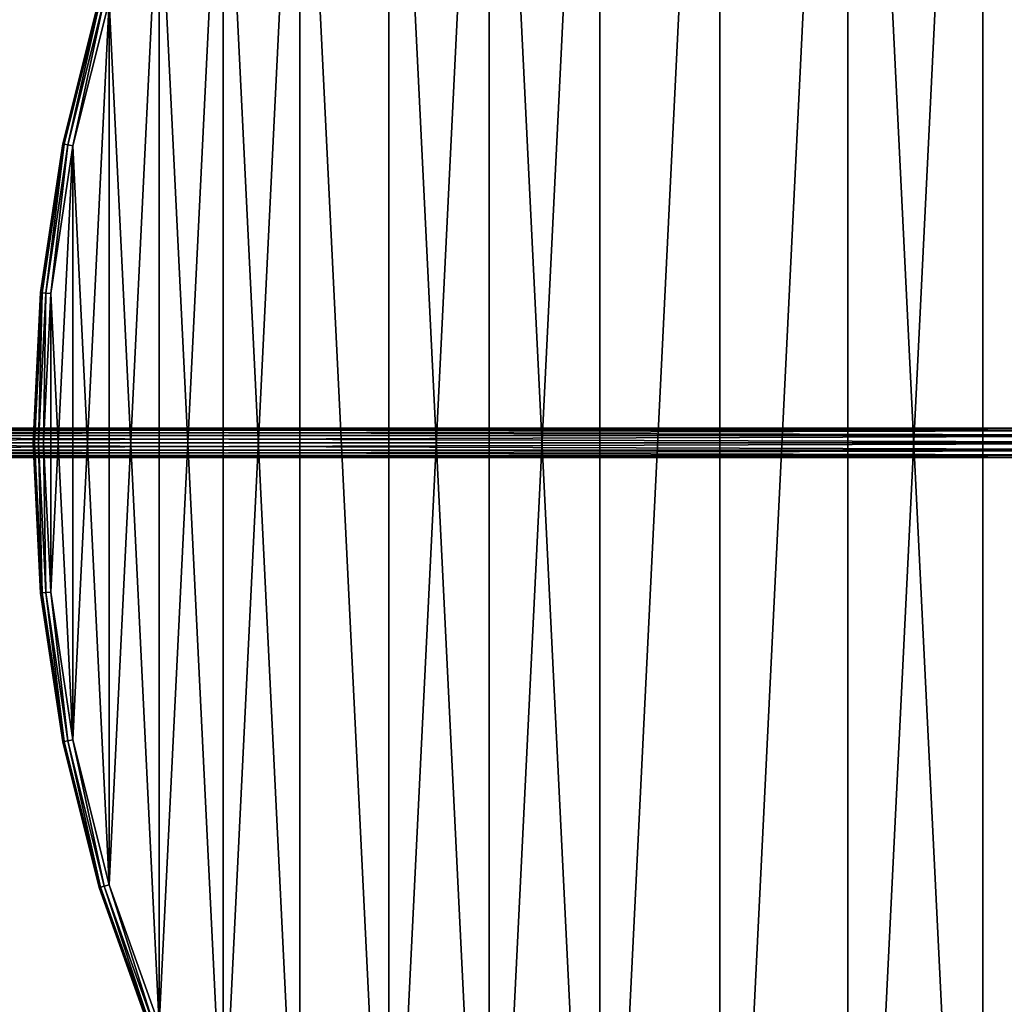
# Model space of a CAD drawing. Extents: x 8 to 508, y 15 to 514.
# Tile 32 of 256: x 107 to 203, y 210 to 306. Entities that reach past the tile are written whole.
import ezdxf

# ---------------------------------------------------------------- set-up
doc = ezdxf.new("R2010")
doc.units = 0
doc.layers.get('0').update_dxf_attribs({"color": 13, "linetype": 'CONTINUOUS'})

# ---------------------------------------------------------------- blocks, each defined once
blk = doc.blocks.new('GROUP_14')
for p, q in [((6.459, 193.543, 1), (2.882, 179.264, 1)), ((6.459, 193.543, 2), (2.882, 179.264, 2)), ((3.014, 179.237, 0.5), (6.587, 193.504, 0.5)), ((3.014, 179.237, 2.5), (6.587, 193.504, 2.5)), ((3.373, 179.166, 0.134), (6.938, 193.397, 0.134)), ((3.373, 179.166, 2.866), (6.938, 193.397, 2.866)), ((7.417, 193.252), (3.864, 179.068)), ((7.417, 193.252, 3), (3.864, 179.068, 3)), ((2.882, 179.264, 1), (0.722, 164.703, 1)), ((2.882, 179.264, 2), (0.722, 164.703, 2)), ((0.856, 164.689, 0.5), (3.014, 179.237, 0.5)), ((0.856, 164.689, 2.5), (3.014, 179.237, 2.5)), ((1.22, 164.654, 0.134), (3.373, 179.166, 0.134)), ((1.22, 164.654, 2.866), (3.373, 179.166, 2.866)), ((3.864, 179.068), (1.719, 164.604)), ((3.864, 179.068, 3), (1.719, 164.604, 3)), ((3.014, 179.237, 0.5), (2.882, 179.264, 1)), ((3.014, 179.237, 2.5), (2.882, 179.264, 2)), ((2.882, 179.264, 1), (2.882, 179.264, 2)), ((3.373, 179.166, 0.134), (3.014, 179.237, 0.5)), ((3.373, 179.166, 2.866), (3.014, 179.237, 2.5)), ((3.864, 179.068), (3.373, 179.166, 0.134)), ((3.864, 179.068, 3), (3.373, 179.166, 2.866)), ((0.722, 164.703, 1), (0, 150, 1)), ((0.722, 164.703, 2), (0, 150, 2)), ((0.134, 150, 0.5), (0.856, 164.689, 0.5)), ((0.134, 150, 2.5), (0.856, 164.689, 2.5)), ((0.501, 150, 0.134), (1.22, 164.654, 0.134)), ((0.501, 150, 2.866), (1.22, 164.654, 2.866)), ((0.856, 164.689, 0.5), (0.722, 164.703, 1)), ((0.856, 164.689, 2.5), (0.722, 164.703, 2)), ((0.722, 164.703, 1), (0.722, 164.703, 2)), ((1.22, 164.654, 0.134), (0.856, 164.689, 0.5)), ((1.22, 164.654, 2.866), (0.856, 164.689, 2.5)), ((1.719, 164.604), (1.001, 150)), ((1.719, 164.604, 3), (1.001, 150, 3)), ((1.719, 164.604), (1.22, 164.654, 0.134)), ((1.719, 164.604, 3), (1.22, 164.654, 2.866)), ((0, 150, 1), (0, 150, 2)), ((0, 150, 1), (0.722, 135.297, 1)), ((0, 150, 2), (0.722, 135.297, 2)), ((0.134, 150, 0.5), (0, 150, 1)), ((0.134, 150, 2.5), (0, 150, 2)), ((0.501, 150, 0.134), (0.134, 150, 0.5)), ((0.856, 135.311, 0.5), (0.134, 150, 0.5)), ((0.501, 150, 2.866), (0.134, 150, 2.5)), ((0.856, 135.311, 2.5), (0.134, 150, 2.5)), ((1.001, 150), (0.501, 150, 0.134)), ((1.22, 135.346, 0.134), (0.501, 150, 0.134)), ((1.001, 150, 3), (0.501, 150, 2.866)), ((1.22, 135.346, 2.866), (0.501, 150, 2.866)), ((1.001, 150), (1.719, 135.396)), ((1.001, 150, 3), (1.719, 135.396, 3)), ((0.856, 135.311, 0.5), (0.722, 135.297, 1)), ((0.856, 135.311, 2.5), (0.722, 135.297, 2)), ((0.722, 135.297, 1), (0.722, 135.297, 2)), ((0.722, 135.297, 1), (2.882, 120.736, 1)), ((2.882, 120.736, 2), (0.722, 135.297, 2)), ((1.22, 135.346, 0.134), (0.856, 135.311, 0.5)), ((1.22, 135.346, 2.866), (0.856, 135.311, 2.5)), ((3.014, 120.763, 0.5), (0.856, 135.311, 0.5)), ((3.014, 120.763, 2.5), (0.856, 135.311, 2.5)), ((1.719, 135.396), (1.22, 135.346, 0.134)), ((1.719, 135.396, 3), (1.22, 135.346, 2.866)), ((3.373, 120.834, 0.134), (1.22, 135.346, 0.134)), ((3.373, 120.834, 2.866), (1.22, 135.346, 2.866)), ((1.719, 135.396), (3.864, 120.932)), ((1.719, 135.396, 3), (3.864, 120.932, 3)), ((3.014, 120.763, 0.5), (2.882, 120.736, 1)), ((3.014, 120.763, 2.5), (2.882, 120.736, 2)), ((2.882, 120.736, 1), (2.882, 120.736, 2)), ((2.882, 120.736, 1), (6.459, 106.457, 1)), ((6.459, 106.457, 2), (2.882, 120.736, 2)), ((3.373, 120.834, 0.134), (3.014, 120.763, 0.5)), ((3.373, 120.834, 2.866), (3.014, 120.763, 2.5)), ((6.587, 106.496, 0.5), (3.014, 120.763, 0.5)), ((6.587, 106.496, 2.5), (3.014, 120.763, 2.5)), ((3.864, 120.932), (3.373, 120.834, 0.134)), ((3.864, 120.932, 3), (3.373, 120.834, 2.866)), ((6.938, 106.603, 0.134), (3.373, 120.834, 0.134)), ((6.938, 106.603, 2.866), (3.373, 120.834, 2.866)), ((3.864, 120.932), (7.417, 106.748)), ((3.864, 120.932, 3), (7.417, 106.748, 3)), ((6.587, 106.496, 0.5), (6.459, 106.457, 1)), ((6.587, 106.496, 2.5), (6.459, 106.457, 2)), ((6.459, 106.457, 1), (6.459, 106.457, 2)), ((6.459, 106.457, 1), (11.418, 92.597, 1)), ((11.418, 92.597, 2), (6.459, 106.457, 2)), ((6.938, 106.603, 0.134), (6.587, 106.496, 0.5)), ((6.938, 106.603, 2.866), (6.587, 106.496, 2.5)), ((11.542, 92.649, 0.5), (6.587, 106.496, 0.5)), ((11.542, 92.649, 2.5), (6.587, 106.496, 2.5)), ((7.417, 106.748), (6.938, 106.603, 0.134)), ((7.417, 106.748, 3), (6.938, 106.603, 2.866)), ((11.881, 92.789, 0.134), (6.938, 106.603, 0.134)), ((11.881, 92.789, 2.866), (6.938, 106.603, 2.866)), ((7.417, 106.748), (12.343, 92.981)), ((7.417, 106.748, 3), (12.343, 92.981, 3))]:
    blk.add_line(p, q)
mesh = blk.add_polyface()
corners = [(1.719, 164.604), (1.719, 135.396), (1.001, 150), (3.864, 179.068), (3.864, 120.932), (7.417, 193.252), (7.417, 106.748), (12.343, 207.019), (12.343, 92.981), (18.595, 220.238), (18.595, 79.762), (26.112, 232.779), (26.112, 67.221), (34.822, 55.476), (34.822, 244.524), (44.642, 255.358), (44.642, 44.642), (55.476, 265.178), (55.476, 34.822), (67.221, 273.888), (67.221, 26.112), (79.762, 281.405), (79.762, 18.595), (92.981, 287.657), (92.981, 12.343), (106.748, 7.417), (106.748, 292.583), (120.932, 3.864), (120.932, 296.136), (135.396, 298.281), (135.396, 1.719), (150, 298.999), (150, 1.001), (164.604, 298.281), (164.604, 1.719), (179.068, 3.864), (179.068, 296.136), (193.252, 292.583), (193.252, 7.417), (207.019, 287.657), (207.019, 12.343), (220.238, 18.595), (220.238, 281.405), (232.779, 273.888), (232.779, 26.112), (244.524, 265.178), (244.524, 34.822), (255.358, 255.358), (255.358, 44.642), (265.178, 244.524), (265.178, 55.476), (273.888, 232.779), (273.888, 67.221), (281.405, 220.238), (281.405, 79.762), (287.657, 207.019), (287.657, 92.981), (292.583, 193.252), (292.583, 106.748), (296.136, 179.068), (296.136, 120.932), (298.281, 164.604), (298.281, 135.396), (298.999, 150)]
mesh.append_faces([[corners[k] for k in face] for face in [(0, 1, 2), (62, 61, 63)]], dxfattribs={"vtx0": -1})
mesh.append_faces([[corners[k] for k in face] for face in [(1, 3, 4), (4, 5, 6), (6, 7, 8), (8, 9, 10), (10, 11, 12), (12, 11, 13), (13, 15, 16), (16, 17, 18), (18, 19, 20), (20, 21, 22), (22, 23, 24), (24, 23, 25), (25, 26, 27), (27, 29, 30), (30, 31, 32), (32, 33, 34), (34, 33, 35), (35, 37, 38), (38, 39, 40), (40, 39, 41), (41, 43, 44), (44, 45, 46), (46, 47, 48), (48, 49, 50), (50, 51, 52), (52, 53, 54), (54, 55, 56), (56, 57, 58), (58, 59, 60), (60, 61, 62)]], dxfattribs={"vtx0": -1, "vtx1": -1})
mesh.append_faces([[corners[k] for k in face] for face in [(1, 0, 3), (4, 3, 5), (6, 5, 7), (8, 7, 9), (10, 9, 11), (13, 11, 14), (13, 14, 15), (16, 15, 17), (18, 17, 19), (20, 19, 21), (22, 21, 23), (25, 23, 26), (27, 26, 28), (27, 28, 29), (30, 29, 31), (32, 31, 33), (35, 33, 36), (35, 36, 37), (38, 37, 39), (41, 39, 42), (41, 42, 43), (44, 43, 45), (46, 45, 47), (48, 47, 49), (50, 49, 51), (52, 51, 53), (54, 53, 55), (56, 55, 57), (58, 57, 59), (60, 59, 61)]], dxfattribs={"vtx0": -1, "vtx2": -1})
mesh = blk.add_polyface()
corners = [(1.719, 135.396, 3), (1.719, 164.604, 3), (1.001, 150, 3), (3.864, 120.932, 3), (3.864, 179.068, 3), (7.417, 106.748, 3), (7.417, 193.252, 3), (12.343, 92.981, 3), (12.343, 207.019, 3), (18.595, 79.762, 3), (18.595, 220.238, 3), (26.112, 67.221, 3), (26.112, 232.779, 3), (34.822, 55.476, 3), (34.822, 244.524, 3), (44.642, 44.642, 3), (44.642, 255.358, 3), (55.476, 34.822, 3), (55.476, 265.178, 3), (67.221, 273.888, 3), (67.221, 26.112, 3), (79.762, 281.405, 3), (79.762, 18.595, 3), (92.981, 12.343, 3), (92.981, 287.657, 3), (106.748, 7.417, 3), (106.748, 292.583, 3), (120.932, 3.864, 3), (120.932, 296.136, 3), (135.396, 1.719, 3), (135.396, 298.281, 3), (150, 298.999, 3), (150, 1.001, 3), (164.604, 1.719, 3), (164.604, 298.281, 3), (179.068, 3.864, 3), (179.068, 296.136, 3), (193.252, 7.417, 3), (193.252, 292.583, 3), (207.019, 287.657, 3), (207.019, 12.343, 3), (220.238, 18.595, 3), (220.238, 281.405, 3), (232.779, 26.112, 3), (232.779, 273.888, 3), (244.524, 34.822, 3), (244.524, 265.178, 3), (255.358, 44.642, 3), (255.358, 255.358, 3), (265.178, 55.476, 3), (265.178, 244.524, 3), (273.888, 67.221, 3), (273.888, 232.779, 3), (281.405, 220.238, 3), (281.405, 79.762, 3), (287.657, 92.981, 3), (287.657, 207.019, 3), (292.583, 106.748, 3), (292.583, 193.252, 3), (296.136, 120.932, 3), (296.136, 179.068, 3), (298.281, 135.396, 3), (298.281, 164.604, 3), (298.999, 150, 3)]
mesh.append_faces([[corners[k] for k in face] for face in [(0, 1, 2), (62, 61, 63)]], dxfattribs={"vtx0": -1})
mesh.append_faces([[corners[k] for k in face] for face in [(1, 3, 4), (4, 5, 6), (6, 7, 8), (8, 9, 10), (10, 11, 12), (12, 13, 14), (14, 15, 16), (16, 17, 18), (18, 17, 19), (19, 20, 21), (21, 23, 24), (24, 25, 26), (26, 27, 28), (28, 29, 30), (30, 29, 31), (31, 33, 34), (34, 35, 36), (36, 37, 38), (38, 37, 39), (39, 41, 42), (42, 43, 44), (44, 45, 46), (46, 47, 48), (48, 49, 50), (50, 51, 52), (52, 51, 53), (53, 55, 56), (56, 57, 58), (58, 59, 60), (60, 61, 62)]], dxfattribs={"vtx0": -1, "vtx1": -1})
mesh.append_faces([[corners[k] for k in face] for face in [(1, 0, 3), (4, 3, 5), (6, 5, 7), (8, 7, 9), (10, 9, 11), (12, 11, 13), (14, 13, 15), (16, 15, 17), (19, 17, 20), (21, 20, 22), (21, 22, 23), (24, 23, 25), (26, 25, 27), (28, 27, 29), (31, 29, 32), (31, 32, 33), (34, 33, 35), (36, 35, 37), (39, 37, 40), (39, 40, 41), (42, 41, 43), (44, 43, 45), (46, 45, 47), (48, 47, 49), (50, 49, 51), (53, 51, 54), (53, 54, 55), (56, 55, 57), (58, 57, 59), (60, 59, 61)]], dxfattribs={"vtx0": -1, "vtx2": -1})
mesh = blk.add_polyface()
corners = [(2.882, 179.264, 1), (6.587, 193.504, 0.5), (3.014, 179.237, 0.5), (6.459, 193.543, 1)]
mesh.append_faces([[corners[k] for k in face] for face in [(0, 1, 2), (1, 0, 3)]], dxfattribs={"vtx0": -1})
mesh = blk.add_polyface()
corners = [(6.587, 193.504, 2.5), (2.882, 179.264, 2), (3.014, 179.237, 2.5), (6.459, 193.543, 2)]
mesh.append_faces([[corners[k] for k in face] for face in [(0, 1, 2), (1, 0, 3)]], dxfattribs={"vtx0": -1})
mesh = blk.add_polyface()
corners = [(6.459, 193.543, 2), (2.882, 179.264, 1), (2.882, 179.264, 2), (6.459, 193.543, 1)]
mesh.append_faces([[corners[k] for k in face] for face in [(0, 1, 2), (1, 0, 3)]], dxfattribs={"vtx0": -1})
mesh = blk.add_polyface()
corners = [(6.587, 193.504, 0.5), (3.373, 179.166, 0.134), (3.014, 179.237, 0.5), (6.938, 193.397, 0.134)]
mesh.append_faces([[corners[k] for k in face] for face in [(0, 1, 2), (1, 0, 3)]], dxfattribs={"vtx0": -1})
mesh = blk.add_polyface()
corners = [(3.373, 179.166, 2.866), (6.587, 193.504, 2.5), (3.014, 179.237, 2.5), (6.938, 193.397, 2.866)]
mesh.append_faces([[corners[k] for k in face] for face in [(0, 1, 2), (1, 0, 3)]], dxfattribs={"vtx0": -1})
mesh = blk.add_polyface()
corners = [(6.938, 193.397, 0.134), (3.864, 179.068), (3.373, 179.166, 0.134), (7.417, 193.252)]
mesh.append_faces([[corners[k] for k in face] for face in [(0, 1, 2), (1, 0, 3)]], dxfattribs={"vtx0": -1})
mesh = blk.add_polyface()
corners = [(3.864, 179.068, 3), (6.938, 193.397, 2.866), (3.373, 179.166, 2.866), (7.417, 193.252, 3)]
mesh.append_faces([[corners[k] for k in face] for face in [(0, 1, 2), (1, 0, 3)]], dxfattribs={"vtx0": -1})
mesh = blk.add_polyface()
corners = [(0.722, 164.703, 1), (3.014, 179.237, 0.5), (0.856, 164.689, 0.5), (2.882, 179.264, 1)]
mesh.append_faces([[corners[k] for k in face] for face in [(0, 1, 2), (1, 0, 3)]], dxfattribs={"vtx0": -1})
mesh = blk.add_polyface()
corners = [(3.014, 179.237, 2.5), (0.722, 164.703, 2), (0.856, 164.689, 2.5), (2.882, 179.264, 2)]
mesh.append_faces([[corners[k] for k in face] for face in [(0, 1, 2), (1, 0, 3)]], dxfattribs={"vtx0": -1})
mesh = blk.add_polyface()
corners = [(2.882, 179.264, 2), (0.722, 164.703, 1), (0.722, 164.703, 2), (2.882, 179.264, 1)]
mesh.append_faces([[corners[k] for k in face] for face in [(0, 1, 2), (1, 0, 3)]], dxfattribs={"vtx0": -1})
mesh = blk.add_polyface()
corners = [(3.014, 179.237, 0.5), (1.22, 164.654, 0.134), (0.856, 164.689, 0.5), (3.373, 179.166, 0.134)]
mesh.append_faces([[corners[k] for k in face] for face in [(0, 1, 2), (1, 0, 3)]], dxfattribs={"vtx0": -1})
mesh = blk.add_polyface()
corners = [(1.22, 164.654, 2.866), (3.014, 179.237, 2.5), (0.856, 164.689, 2.5), (3.373, 179.166, 2.866)]
mesh.append_faces([[corners[k] for k in face] for face in [(0, 1, 2), (1, 0, 3)]], dxfattribs={"vtx0": -1})
mesh = blk.add_polyface()
corners = [(3.373, 179.166, 0.134), (1.719, 164.604), (1.22, 164.654, 0.134), (3.864, 179.068)]
mesh.append_faces([[corners[k] for k in face] for face in [(0, 1, 2), (1, 0, 3)]], dxfattribs={"vtx0": -1})
mesh = blk.add_polyface()
corners = [(1.719, 164.604, 3), (3.373, 179.166, 2.866), (1.22, 164.654, 2.866), (3.864, 179.068, 3)]
mesh.append_faces([[corners[k] for k in face] for face in [(0, 1, 2), (1, 0, 3)]], dxfattribs={"vtx0": -1})
mesh = blk.add_polyface()
corners = [(0.722, 164.703, 1), (0.134, 150, 0.5), (0, 150, 1), (0.856, 164.689, 0.5)]
mesh.append_faces([[corners[k] for k in face] for face in [(0, 1, 2), (1, 0, 3)]], dxfattribs={"vtx0": -1})
mesh = blk.add_polyface()
corners = [(0.856, 164.689, 2.5), (0, 150, 2), (0.134, 150, 2.5), (0.722, 164.703, 2)]
mesh.append_faces([[corners[k] for k in face] for face in [(0, 1, 2), (1, 0, 3)]], dxfattribs={"vtx0": -1})
mesh = blk.add_polyface()
corners = [(0.722, 164.703, 2), (0, 150, 1), (0, 150, 2), (0.722, 164.703, 1)]
mesh.append_faces([[corners[k] for k in face] for face in [(0, 1, 2), (1, 0, 3)]], dxfattribs={"vtx0": -1})
mesh = blk.add_polyface()
corners = [(0.856, 164.689, 0.5), (0.501, 150, 0.134), (0.134, 150, 0.5), (1.22, 164.654, 0.134)]
mesh.append_faces([[corners[k] for k in face] for face in [(0, 1, 2), (1, 0, 3)]], dxfattribs={"vtx0": -1})
mesh = blk.add_polyface()
corners = [(0.501, 150, 2.866), (0.856, 164.689, 2.5), (0.134, 150, 2.5), (1.22, 164.654, 2.866)]
mesh.append_faces([[corners[k] for k in face] for face in [(0, 1, 2), (1, 0, 3)]], dxfattribs={"vtx0": -1})
mesh = blk.add_polyface()
corners = [(1.22, 164.654, 0.134), (1.001, 150), (0.501, 150, 0.134), (1.719, 164.604)]
mesh.append_faces([[corners[k] for k in face] for face in [(0, 1, 2), (1, 0, 3)]], dxfattribs={"vtx0": -1})
mesh = blk.add_polyface()
corners = [(1.001, 150, 3), (1.22, 164.654, 2.866), (0.501, 150, 2.866), (1.719, 164.604, 3)]
mesh.append_faces([[corners[k] for k in face] for face in [(0, 1, 2), (1, 0, 3)]], dxfattribs={"vtx0": -1})
mesh = blk.add_polyface()
corners = [(0, 150, 2), (0.722, 135.297, 1), (0.722, 135.297, 2), (0, 150, 1)]
mesh.append_faces([[corners[k] for k in face] for face in [(0, 1, 2), (1, 0, 3)]], dxfattribs={"vtx0": -1})
mesh = blk.add_polyface()
corners = [(0, 150, 1), (0.856, 135.311, 0.5), (0.722, 135.297, 1), (0.134, 150, 0.5)]
mesh.append_faces([[corners[k] for k in face] for face in [(0, 1, 2), (1, 0, 3)]], dxfattribs={"vtx0": -1})
mesh = blk.add_polyface()
corners = [(0.856, 135.311, 2.5), (0, 150, 2), (0.722, 135.297, 2), (0.134, 150, 2.5)]
mesh.append_faces([[corners[k] for k in face] for face in [(0, 1, 2), (1, 0, 3)]], dxfattribs={"vtx0": -1})
mesh = blk.add_polyface()
corners = [(0.501, 150, 0.134), (0.856, 135.311, 0.5), (0.134, 150, 0.5), (1.22, 135.346, 0.134)]
mesh.append_faces([[corners[k] for k in face] for face in [(0, 1, 2), (1, 0, 3)]], dxfattribs={"vtx0": -1})
mesh = blk.add_polyface()
corners = [(0.856, 135.311, 2.5), (0.501, 150, 2.866), (0.134, 150, 2.5), (1.22, 135.346, 2.866)]
mesh.append_faces([[corners[k] for k in face] for face in [(0, 1, 2), (1, 0, 3)]], dxfattribs={"vtx0": -1})
mesh = blk.add_polyface()
corners = [(1.001, 150), (1.22, 135.346, 0.134), (0.501, 150, 0.134), (1.719, 135.396)]
mesh.append_faces([[corners[k] for k in face] for face in [(0, 1, 2), (1, 0, 3)]], dxfattribs={"vtx0": -1})
mesh = blk.add_polyface()
corners = [(1.22, 135.346, 2.866), (1.001, 150, 3), (0.501, 150, 2.866), (1.719, 135.396, 3)]
mesh.append_faces([[corners[k] for k in face] for face in [(0, 1, 2), (1, 0, 3)]], dxfattribs={"vtx0": -1})
mesh = blk.add_polyface()
corners = [(0.722, 135.297, 1), (3.014, 120.763, 0.5), (2.882, 120.736, 1), (0.856, 135.311, 0.5)]
mesh.append_faces([[corners[k] for k in face] for face in [(0, 1, 2), (1, 0, 3)]], dxfattribs={"vtx0": -1})
mesh = blk.add_polyface()
corners = [(3.014, 120.763, 2.5), (0.722, 135.297, 2), (2.882, 120.736, 2), (0.856, 135.311, 2.5)]
mesh.append_faces([[corners[k] for k in face] for face in [(0, 1, 2), (1, 0, 3)]], dxfattribs={"vtx0": -1})
mesh = blk.add_polyface()
corners = [(0.722, 135.297, 2), (2.882, 120.736, 1), (2.882, 120.736, 2), (0.722, 135.297, 1)]
mesh.append_faces([[corners[k] for k in face] for face in [(0, 1, 2), (1, 0, 3)]], dxfattribs={"vtx0": -1})
mesh = blk.add_polyface()
corners = [(1.22, 135.346, 0.134), (3.014, 120.763, 0.5), (0.856, 135.311, 0.5), (3.373, 120.834, 0.134)]
mesh.append_faces([[corners[k] for k in face] for face in [(0, 1, 2), (1, 0, 3)]], dxfattribs={"vtx0": -1})
mesh = blk.add_polyface()
corners = [(3.014, 120.763, 2.5), (1.22, 135.346, 2.866), (0.856, 135.311, 2.5), (3.373, 120.834, 2.866)]
mesh.append_faces([[corners[k] for k in face] for face in [(0, 1, 2), (1, 0, 3)]], dxfattribs={"vtx0": -1})
mesh = blk.add_polyface()
corners = [(1.719, 135.396), (3.373, 120.834, 0.134), (1.22, 135.346, 0.134), (3.864, 120.932)]
mesh.append_faces([[corners[k] for k in face] for face in [(0, 1, 2), (1, 0, 3)]], dxfattribs={"vtx0": -1})
mesh = blk.add_polyface()
corners = [(3.373, 120.834, 2.866), (1.719, 135.396, 3), (1.22, 135.346, 2.866), (3.864, 120.932, 3)]
mesh.append_faces([[corners[k] for k in face] for face in [(0, 1, 2), (1, 0, 3)]], dxfattribs={"vtx0": -1})
mesh = blk.add_polyface()
corners = [(2.882, 120.736, 1), (6.587, 106.496, 0.5), (6.459, 106.457, 1), (3.014, 120.763, 0.5)]
mesh.append_faces([[corners[k] for k in face] for face in [(0, 1, 2), (1, 0, 3)]], dxfattribs={"vtx0": -1})
mesh = blk.add_polyface()
corners = [(6.587, 106.496, 2.5), (2.882, 120.736, 2), (6.459, 106.457, 2), (3.014, 120.763, 2.5)]
mesh.append_faces([[corners[k] for k in face] for face in [(0, 1, 2), (1, 0, 3)]], dxfattribs={"vtx0": -1})
mesh = blk.add_polyface()
corners = [(2.882, 120.736, 2), (6.459, 106.457, 1), (6.459, 106.457, 2), (2.882, 120.736, 1)]
mesh.append_faces([[corners[k] for k in face] for face in [(0, 1, 2), (1, 0, 3)]], dxfattribs={"vtx0": -1})
mesh = blk.add_polyface()
corners = [(3.373, 120.834, 0.134), (6.587, 106.496, 0.5), (3.014, 120.763, 0.5), (6.938, 106.603, 0.134)]
mesh.append_faces([[corners[k] for k in face] for face in [(0, 1, 2), (1, 0, 3)]], dxfattribs={"vtx0": -1})
mesh = blk.add_polyface()
corners = [(6.587, 106.496, 2.5), (3.373, 120.834, 2.866), (3.014, 120.763, 2.5), (6.938, 106.603, 2.866)]
mesh.append_faces([[corners[k] for k in face] for face in [(0, 1, 2), (1, 0, 3)]], dxfattribs={"vtx0": -1})
mesh = blk.add_polyface()
corners = [(3.864, 120.932), (6.938, 106.603, 0.134), (3.373, 120.834, 0.134), (7.417, 106.748)]
mesh.append_faces([[corners[k] for k in face] for face in [(0, 1, 2), (1, 0, 3)]], dxfattribs={"vtx0": -1})
mesh = blk.add_polyface()
corners = [(6.938, 106.603, 2.866), (3.864, 120.932, 3), (3.373, 120.834, 2.866), (7.417, 106.748, 3)]
mesh.append_faces([[corners[k] for k in face] for face in [(0, 1, 2), (1, 0, 3)]], dxfattribs={"vtx0": -1})
mesh = blk.add_polyface()
corners = [(6.459, 106.457, 1), (11.542, 92.649, 0.5), (11.418, 92.597, 1), (6.587, 106.496, 0.5)]
mesh.append_faces([[corners[k] for k in face] for face in [(0, 1, 2), (1, 0, 3)]], dxfattribs={"vtx0": -1})
mesh = blk.add_polyface()
corners = [(11.542, 92.649, 2.5), (6.459, 106.457, 2), (11.418, 92.597, 2), (6.587, 106.496, 2.5)]
mesh.append_faces([[corners[k] for k in face] for face in [(0, 1, 2), (1, 0, 3)]], dxfattribs={"vtx0": -1})
mesh = blk.add_polyface()
corners = [(6.459, 106.457, 2), (11.418, 92.597, 1), (11.418, 92.597, 2), (6.459, 106.457, 1)]
mesh.append_faces([[corners[k] for k in face] for face in [(0, 1, 2), (1, 0, 3)]], dxfattribs={"vtx0": -1})
mesh = blk.add_polyface()
corners = [(6.938, 106.603, 0.134), (11.542, 92.649, 0.5), (6.587, 106.496, 0.5), (11.881, 92.789, 0.134)]
mesh.append_faces([[corners[k] for k in face] for face in [(0, 1, 2), (1, 0, 3)]], dxfattribs={"vtx0": -1})
mesh = blk.add_polyface()
corners = [(11.542, 92.649, 2.5), (6.938, 106.603, 2.866), (6.587, 106.496, 2.5), (11.881, 92.789, 2.866)]
mesh.append_faces([[corners[k] for k in face] for face in [(0, 1, 2), (1, 0, 3)]], dxfattribs={"vtx0": -1})
mesh = blk.add_polyface()
corners = [(7.417, 106.748), (11.881, 92.789, 0.134), (6.938, 106.603, 0.134), (12.343, 92.981)]
mesh.append_faces([[corners[k] for k in face] for face in [(0, 1, 2), (1, 0, 3)]], dxfattribs={"vtx0": -1})
mesh = blk.add_polyface()
corners = [(11.881, 92.789, 2.866), (7.417, 106.748, 3), (6.938, 106.603, 2.866), (12.343, 92.981, 3)]
mesh.append_faces([[corners[k] for k in face] for face in [(0, 1, 2), (1, 0, 3)]], dxfattribs={"vtx0": -1})
blk = doc.blocks.new('COMPONENT_3')
for p, q in [((5.02, 2.142, 0.219), (228.826, 2.142, 114.67)), ((5.043, 2.665, 0.818), (228.588, 2.665, 115.135)), ((5.075, 2.856, 1.636), (228.263, 2.856, 115.771)), ((5.106, 2.665, 2.454), (227.938, 2.665, 116.407)), ((5.129, 2.142, 3.053), (227.7, 2.142, 116.872)), ((5.012, 1.428), (228.913, 1.428, 114.5)), ((5.137, 1.428, 3.272), (227.613, 1.428, 117.043)), ((228.826, 0.714, 114.67), (5.02, 0.714, 0.219)), ((5.043, 0.191, 0.818), (228.588, 0.191, 115.135)), ((5.075, 0, 1.636), (228.263, 0, 115.771)), ((5.106, 0.191, 2.454), (227.938, 0.191, 116.407)), ((5.129, 0.714, 3.053), (227.7, 0.714, 116.872))]:
    blk.add_line(p, q)
mesh = blk.add_polyface()
corners = [(5.02, 2.142, 0.219), (228.913, 1.428, 114.5), (5.012, 1.428), (228.826, 2.142, 114.67)]
mesh.append_faces([[corners[k] for k in face] for face in [(0, 1, 2), (1, 0, 3)]], dxfattribs={"vtx0": -1})
mesh = blk.add_polyface()
corners = [(5.043, 2.665, 0.818), (228.826, 2.142, 114.67), (5.02, 2.142, 0.219), (228.588, 2.665, 115.135)]
mesh.append_faces([[corners[k] for k in face] for face in [(0, 1, 2), (1, 0, 3)]], dxfattribs={"vtx0": -1})
mesh = blk.add_polyface()
corners = [(5.075, 2.856, 1.636), (228.588, 2.665, 115.135), (5.043, 2.665, 0.818), (228.263, 2.856, 115.771)]
mesh.append_faces([[corners[k] for k in face] for face in [(0, 1, 2), (1, 0, 3)]], dxfattribs={"vtx0": -1})
mesh = blk.add_polyface()
corners = [(5.106, 2.665, 2.454), (228.263, 2.856, 115.771), (5.075, 2.856, 1.636), (227.938, 2.665, 116.407)]
mesh.append_faces([[corners[k] for k in face] for face in [(0, 1, 2), (1, 0, 3)]], dxfattribs={"vtx0": -1})
mesh = blk.add_polyface()
corners = [(5.129, 2.142, 3.053), (227.938, 2.665, 116.407), (5.106, 2.665, 2.454), (227.7, 2.142, 116.872)]
mesh.append_faces([[corners[k] for k in face] for face in [(0, 1, 2), (1, 0, 3)]], dxfattribs={"vtx0": -1})
mesh = blk.add_polyface()
corners = [(5.137, 1.428, 3.272), (227.7, 2.142, 116.872), (5.129, 2.142, 3.053), (227.613, 1.428, 117.043)]
mesh.append_faces([[corners[k] for k in face] for face in [(0, 1, 2), (1, 0, 3)]], dxfattribs={"vtx0": -1})
mesh = blk.add_polyface()
corners = [(228.913, 1.428, 114.5), (5.02, 0.714, 0.219), (5.012, 1.428), (228.826, 0.714, 114.67)]
mesh.append_faces([[corners[k] for k in face] for face in [(0, 1, 2), (1, 0, 3)]], dxfattribs={"vtx0": -1})
mesh = blk.add_polyface()
corners = [(227.7, 0.714, 116.872), (5.137, 1.428, 3.272), (5.129, 0.714, 3.053), (227.613, 1.428, 117.043)]
mesh.append_faces([[corners[k] for k in face] for face in [(0, 1, 2), (1, 0, 3)]], dxfattribs={"vtx0": -1})
mesh = blk.add_polyface()
corners = [(228.826, 0.714, 114.67), (5.043, 0.191, 0.818), (5.02, 0.714, 0.219), (228.588, 0.191, 115.135)]
mesh.append_faces([[corners[k] for k in face] for face in [(0, 1, 2), (1, 0, 3)]], dxfattribs={"vtx0": -1})
mesh = blk.add_polyface()
corners = [(228.588, 0.191, 115.135), (5.075, 0, 1.636), (5.043, 0.191, 0.818), (228.263, 0, 115.771)]
mesh.append_faces([[corners[k] for k in face] for face in [(0, 1, 2), (1, 0, 3)]], dxfattribs={"vtx0": -1})
mesh = blk.add_polyface()
corners = [(228.263, 0, 115.771), (5.106, 0.191, 2.454), (5.075, 0, 1.636), (227.938, 0.191, 116.407)]
mesh.append_faces([[corners[k] for k in face] for face in [(0, 1, 2), (1, 0, 3)]], dxfattribs={"vtx0": -1})
mesh = blk.add_polyface()
corners = [(227.938, 0.191, 116.407), (5.129, 0.714, 3.053), (5.106, 0.191, 2.454), (227.7, 0.714, 116.872)]
mesh.append_faces([[corners[k] for k in face] for face in [(0, 1, 2), (1, 0, 3)]], dxfattribs={"vtx0": -1})
blk = doc.blocks.new('GROUP_23')
blk.add_blockref('COMPONENT_3', (0, 246.422))
blk = doc.blocks.new('GROUP_6')
blk.add_circle((300, 300, -12), 300)
blk = doc.blocks.new('GROUP_13')
blk.add_circle((300, 300, 4), 300)
mesh = blk.add_polyface()
corners = [(1.44, 270.59, 4), (1.44, 329.41, 4), (0, 300, 4), (5.76, 241.47, 4), (4, 300, 4), (5.42, 270.99, 4), (9.69, 242.25, 4), (12.92, 212.91, 4), (16.74, 214.08, 4), (22.84, 185.19, 4), (26.53, 186.72, 4), (35.42, 158.58, 4), (38.95, 160.47, 4), (50.56, 133.33, 4), (53.88, 135.55, 4), (68.1, 109.68, 4), (71.19, 112.22, 4), (87.87, 87.87, 4), (90.69, 90.69, 4), (109.68, 68.1, 4), (112.22, 71.19, 4), (133.33, 50.56, 4), (135.55, 53.88, 4), (158.58, 35.42, 4), (160.47, 38.95, 4), (185.19, 22.84, 4), (186.72, 26.53, 4), (212.91, 12.92, 4), (214.08, 16.74, 4), (241.47, 5.76, 4), (242.25, 9.69, 4), (270.59, 1.44, 4), (270.99, 5.42, 4), (300, 0, 4), (300, 4, 4), (329.41, 1.44, 4), (329.01, 5.42, 4), (357.75, 9.69, 4), (358.53, 5.76, 4), (385.92, 16.74, 4), (387.09, 12.92, 4), (413.28, 26.53, 4), (414.81, 22.84, 4), (439.53, 38.95, 4), (441.42, 35.42, 4), (464.45, 53.88, 4), (466.67, 50.56, 4), (487.78, 71.19, 4), (490.32, 68.1, 4), (509.31, 90.69, 4), (512.13, 87.87, 4), (528.81, 112.22, 4), (531.9, 109.68, 4), (546.12, 135.55, 4), (549.44, 133.33, 4), (561.05, 160.47, 4), (564.58, 158.58, 4), (573.47, 186.72, 4), (577.16, 185.19, 4), (583.26, 214.08, 4), (587.08, 212.91, 4), (590.31, 242.25, 4), (594.24, 241.47, 4), (594.58, 270.99, 4), (598.56, 270.59, 4), (596, 300, 4), (5.76, 358.53, 4), (5.42, 329.01, 4), (9.69, 357.75, 4), (12.92, 387.09, 4), (16.74, 385.92, 4), (22.84, 414.81, 4), (26.53, 413.28, 4), (35.42, 441.42, 4), (38.95, 439.53, 4), (50.56, 466.67, 4), (53.88, 464.45, 4), (68.1, 490.32, 4), (71.19, 487.78, 4), (87.87, 512.13, 4), (90.69, 509.31, 4), (109.68, 531.9, 4), (112.22, 528.81, 4), (133.33, 549.44, 4), (135.55, 546.12, 4), (158.58, 564.58, 4), (160.47, 561.05, 4), (185.19, 577.16, 4), (186.72, 573.47, 4), (212.91, 587.08, 4), (214.08, 583.26, 4), (241.47, 594.24, 4), (242.25, 590.31, 4), (270.59, 598.56, 4), (270.99, 594.58, 4), (300, 600, 4), (300, 596, 4), (329.01, 594.58, 4), (329.41, 598.56, 4), (357.75, 590.31, 4), (358.53, 594.24, 4), (385.92, 583.26, 4), (387.09, 587.08, 4), (413.28, 573.47, 4), (414.81, 577.16, 4), (439.53, 561.05, 4), (441.42, 564.58, 4), (464.45, 546.12, 4), (466.67, 549.44, 4), (487.78, 528.81, 4), (490.32, 531.9, 4), (509.31, 509.31, 4), (512.13, 512.13, 4), (528.81, 487.78, 4), (531.9, 490.32, 4), (546.12, 464.45, 4), (549.44, 466.67, 4), (561.05, 439.53, 4), (564.58, 441.42, 4), (573.47, 413.28, 4), (577.16, 414.81, 4), (583.26, 385.92, 4), (587.08, 387.09, 4), (590.31, 357.75, 4), (594.24, 358.53, 4), (594.58, 329.01, 4), (598.56, 329.41, 4), (600, 300, 4)]
mesh.append_faces([[corners[k] for k in face] for face in [(0, 1, 2), (126, 64, 127)]], dxfattribs={"vtx0": -1})
mesh.append_faces([[corners[k] for k in face] for face in [(4, 3, 5), (5, 3, 6), (6, 7, 8), (8, 9, 10), (10, 11, 12), (12, 13, 14), (14, 15, 16), (16, 17, 18), (18, 19, 20), (20, 21, 22), (22, 23, 24), (24, 25, 26), (26, 27, 28), (28, 29, 30), (30, 31, 32), (32, 33, 34), (34, 35, 36), (36, 35, 37), (37, 38, 39), (39, 40, 41), (41, 42, 43), (43, 44, 45), (45, 46, 47), (47, 48, 49), (49, 50, 51), (51, 52, 53), (53, 54, 55), (55, 56, 57), (57, 58, 59), (59, 60, 61), (61, 62, 63), (63, 64, 65), (66, 68, 69), (69, 70, 71), (71, 72, 73), (73, 74, 75), (75, 76, 77), (77, 78, 79), (79, 80, 81), (81, 82, 83), (83, 84, 85), (85, 86, 87), (87, 88, 89), (89, 90, 91), (91, 92, 93), (93, 94, 95), (95, 97, 98), (98, 99, 100), (100, 101, 102), (102, 103, 104), (104, 105, 106), (106, 107, 108), (108, 109, 110), (110, 111, 112), (112, 113, 114), (114, 115, 116), (116, 117, 118), (118, 119, 120), (120, 121, 122), (122, 123, 124), (124, 125, 126)]], dxfattribs={"vtx0": -1, "vtx1": -1})
mesh.append_faces([[corners[k] for k in face] for face in [(1, 3, 4), (126, 65, 64)]], dxfattribs={"vtx0": -1, "vtx1": -1, "vtx2": -1})
mesh.append_faces([[corners[k] for k in face] for face in [(1, 0, 3), (6, 3, 7), (8, 7, 9), (10, 9, 11), (12, 11, 13), (14, 13, 15), (16, 15, 17), (18, 17, 19), (20, 19, 21), (22, 21, 23), (24, 23, 25), (26, 25, 27), (28, 27, 29), (30, 29, 31), (32, 31, 33), (34, 33, 35), (37, 35, 38), (39, 38, 40), (41, 40, 42), (43, 42, 44), (45, 44, 46), (47, 46, 48), (49, 48, 50), (51, 50, 52), (53, 52, 54), (55, 54, 56), (57, 56, 58), (59, 58, 60), (61, 60, 62), (63, 62, 64), (4, 66, 1), (66, 4, 67), (66, 67, 68), (69, 68, 70), (71, 70, 72), (73, 72, 74), (75, 74, 76), (77, 76, 78), (79, 78, 80), (81, 80, 82), (83, 82, 84), (85, 84, 86), (87, 86, 88), (89, 88, 90), (91, 90, 92), (93, 92, 94), (95, 94, 96), (95, 96, 97), (98, 97, 99), (100, 99, 101), (102, 101, 103), (104, 103, 105), (106, 105, 107), (108, 107, 109), (110, 109, 111), (112, 111, 113), (114, 113, 115), (116, 115, 117), (118, 117, 119), (120, 119, 121), (122, 121, 123), (124, 123, 125), (126, 125, 65)]], dxfattribs={"vtx0": -1, "vtx2": -1})
mesh = blk.add_polyface()
corners = [(2.64, 329.29), (4.23, 329.13), (2.79, 300), (6.94, 358.29), (8.51, 357.98), (14.07, 386.74), (15.59, 386.27), (23.95, 414.34), (25.42, 413.74), (36.48, 440.85), (37.89, 440.1), (51.56, 466), (52.88, 465.12), (69.03, 489.56), (70.26, 488.54), (88.72, 511.28), (89.84, 510.16), (110.44, 530.97), (111.46, 529.74), (134, 548.44), (134.88, 547.12), (159.15, 563.52), (159.9, 562.11), (185.66, 576.05), (186.26, 574.58), (213.26, 585.93), (213.73, 584.41), (241.71, 593.06), (242.02, 591.49), (270.71, 597.36), (270.87, 595.77), (300, 598.8), (300, 597.21), (329.29, 597.36), (329.13, 595.77), (357.98, 591.49), (358.29, 593.06), (386.27, 584.41), (386.74, 585.93), (413.74, 574.58), (414.34, 576.05), (440.1, 562.11), (440.85, 563.52), (465.12, 547.12), (466, 548.44), (488.54, 529.74), (489.56, 530.97), (510.16, 510.16), (511.28, 511.28), (529.74, 488.54), (530.97, 489.56), (547.12, 465.12), (548.44, 466), (562.11, 440.1), (563.52, 440.85), (574.58, 413.74), (576.05, 414.34), (584.41, 386.27), (585.93, 386.74), (591.49, 357.98), (593.06, 358.29), (595.77, 329.13), (597.36, 329.29), (597.21, 300), (2.64, 270.71), (1.2, 300), (4.23, 270.87), (6.94, 241.71), (8.51, 242.02), (14.07, 213.26), (15.59, 213.73), (23.95, 185.66), (25.42, 186.26), (36.48, 159.15), (37.89, 159.9), (51.56, 134), (52.88, 134.88), (69.03, 110.44), (70.26, 111.46), (88.72, 88.72), (89.84, 89.84), (110.44, 69.03), (111.46, 70.26), (134, 51.56), (134.88, 52.88), (159.15, 36.48), (159.9, 37.89), (185.66, 23.95), (186.26, 25.42), (213.26, 14.07), (213.73, 15.59), (241.71, 6.94), (242.02, 8.51), (270.71, 2.64), (270.87, 4.23), (300, 1.2), (300, 2.79), (329.29, 2.64), (329.13, 4.23), (357.98, 8.51), (358.29, 6.94), (386.27, 15.59), (386.74, 14.07), (413.74, 25.42), (414.34, 23.95), (440.1, 37.89), (440.85, 36.48), (465.12, 52.88), (466, 51.56), (488.54, 70.26), (489.56, 69.03), (510.16, 89.84), (511.28, 88.72), (529.74, 111.46), (530.97, 110.44), (547.12, 134.88), (548.44, 134), (562.11, 159.9), (563.52, 159.15), (574.58, 186.26), (576.05, 185.66), (584.41, 213.73), (585.93, 213.26), (591.49, 242.02), (593.06, 241.71), (595.77, 270.87), (597.36, 270.71), (598.8, 300)]
mesh.append_faces([[corners[k] for k in face] for face in [(0, 64, 65), (126, 62, 127)]], dxfattribs={"vtx0": -1})
mesh.append_faces([[corners[k] for k in face] for face in [(1, 3, 4), (4, 5, 6), (6, 7, 8), (8, 9, 10), (10, 11, 12), (12, 13, 14), (14, 15, 16), (16, 17, 18), (18, 19, 20), (20, 21, 22), (22, 23, 24), (24, 25, 26), (26, 27, 28), (28, 29, 30), (30, 31, 32), (32, 33, 34), (34, 33, 35), (35, 36, 37), (37, 38, 39), (39, 40, 41), (41, 42, 43), (43, 44, 45), (45, 46, 47), (47, 48, 49), (49, 50, 51), (51, 52, 53), (53, 54, 55), (55, 56, 57), (57, 58, 59), (59, 60, 61), (61, 62, 63), (64, 66, 67), (67, 68, 69), (69, 70, 71), (71, 72, 73), (73, 74, 75), (75, 76, 77), (77, 78, 79), (79, 80, 81), (81, 82, 83), (83, 84, 85), (85, 86, 87), (87, 88, 89), (89, 90, 91), (91, 92, 93), (93, 94, 95), (95, 96, 97), (97, 99, 100), (100, 101, 102), (102, 103, 104), (104, 105, 106), (106, 107, 108), (108, 109, 110), (110, 111, 112), (112, 113, 114), (114, 115, 116), (116, 117, 118), (118, 119, 120), (120, 121, 122), (122, 123, 124), (124, 125, 126)]], dxfattribs={"vtx0": -1, "vtx1": -1})
mesh.append_faces([[corners[k] for k in face] for face in [(64, 0, 2), (126, 63, 62)]], dxfattribs={"vtx0": -1, "vtx1": -1, "vtx2": -1})
mesh.append_faces([[corners[k] for k in face] for face in [(0, 1, 2), (1, 0, 3), (4, 3, 5), (6, 5, 7), (8, 7, 9), (10, 9, 11), (12, 11, 13), (14, 13, 15), (16, 15, 17), (18, 17, 19), (20, 19, 21), (22, 21, 23), (24, 23, 25), (26, 25, 27), (28, 27, 29), (30, 29, 31), (32, 31, 33), (35, 33, 36), (37, 36, 38), (39, 38, 40), (41, 40, 42), (43, 42, 44), (45, 44, 46), (47, 46, 48), (49, 48, 50), (51, 50, 52), (53, 52, 54), (55, 54, 56), (57, 56, 58), (59, 58, 60), (61, 60, 62), (64, 2, 66), (67, 66, 68), (69, 68, 70), (71, 70, 72), (73, 72, 74), (75, 74, 76), (77, 76, 78), (79, 78, 80), (81, 80, 82), (83, 82, 84), (85, 84, 86), (87, 86, 88), (89, 88, 90), (91, 90, 92), (93, 92, 94), (95, 94, 96), (97, 96, 98), (97, 98, 99), (100, 99, 101), (102, 101, 103), (104, 103, 105), (106, 105, 107), (108, 107, 109), (110, 109, 111), (112, 111, 113), (114, 113, 115), (116, 115, 117), (118, 117, 119), (120, 119, 121), (122, 121, 123), (124, 123, 125), (126, 125, 63)]], dxfattribs={"vtx0": -1, "vtx2": -1})
blk = doc.blocks.new('GROUP_3')
at = {"zscale": 1.266129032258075}
blk.add_blockref('GROUP_6', (0, 0, -75.81), dxfattribs=at)
blk.add_blockref('GROUP_13', (0, 0, -95))
blk = doc.blocks.new('GROUP_4')
at = {"xscale": 0.8324999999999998, "yscale": 0.8324999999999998}
blk.add_blockref('GROUP_3', (0, 0, 1275.134), dxfattribs=at)
for name, p in [('GROUP_23', (1.9, 1.9, 1180.363)), ('GROUP_14', (99.75, 99.75))]:
    blk.add_blockref(name, p)

msp = doc.modelspace()

# ---------------------------------------------------------------- block references
msp.add_blockref('GROUP_4', (8.33, 14.843))

doc.saveas('drawing.dxf')
